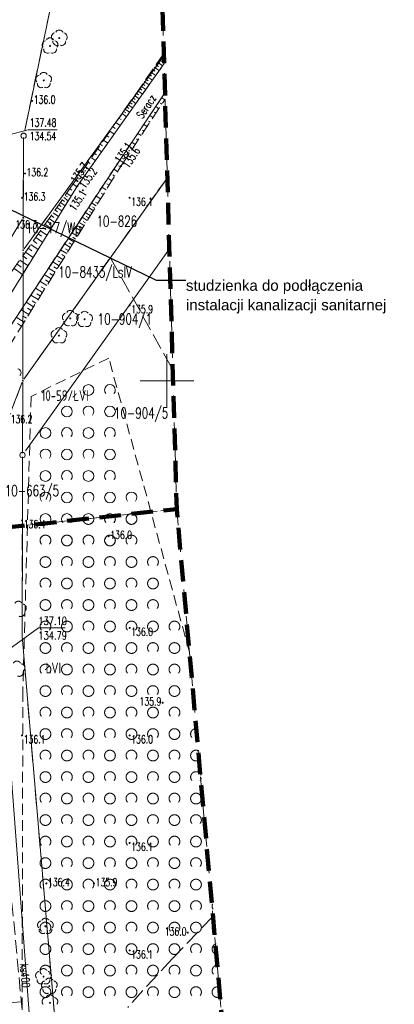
# Model space of a CAD drawing. Header units: centimetres. Extents: x -29333 to 403204, y -464147 to 16641.
# Tile 129 of 134: x 78010 to 81493, y 139 to 9297. Entities that reach past the tile are written whole.
import ezdxf
from ezdxf.xclip import XClip

# ---------------------------------------------------------------- set-up
doc = ezdxf.new("R2010")
doc.units = ezdxf.units.CM
doc.header["$MEASUREMENT"] = 0
doc.header["$XCLIPFRAME"] = 0
for name, pattern in [('1_OTRK', [175, 125, -50]), ('1_OTRKG', [175, 125, -50]), ('1_OTZK', [150, 100, -50]), ('4', [250, 150, -100]), ('EGKK', [200, 150, -50]), ('Przerywana BARDZO długa', [300, 200, -100])]:
    doc.linetypes.add(name, pattern=pattern)
for name, color, linetype in [('2010 Mlawa_628_1_mdcp_plus_zakres obcięta_13_BLOKADA_L_0', 7, 'Continuous'), ('2010 Mlawa_628_1_mdcp_plus_zakres obcięta_13_Dzialki', 7, 'Continuous'), ('2010 Mlawa_628_1_mdcp_plus_zakres obcięta_13_Kontury', 7, 'Continuous'), ('2010 Mlawa_628_1_mdcp_plus_zakres obcięta_13_Numery_konturow', 7, 'Continuous'), ('2010 Mlawa_628_1_mdcp_plus_zakres obcięta_13_OTR_L_1', 7, 'Continuous'), ('2010 Mlawa_628_1_mdcp_plus_zakres obcięta_13_OTR_T_1', 7, 'Continuous'), ('2010 Mlawa_628_1_mdcp_plus_zakres obcięta_13_OTZ_L_1', 7, 'Continuous'), ('2010 Mlawa_628_1_mdcp_plus_zakres obcięta_13_OTZ_T_0', 7, 'Continuous'), ('2010 Mlawa_628_1_mdcp_plus_zakres obcięta_13_SUKP_E_T_0', 7, 'Continuous'), ('2010 Mlawa_628_1_mdcp_plus_zakres obcięta_13_SUKP_L_0', 7, 'Continuous'), ('2010 Mlawa_628_1_mdcp_plus_zakres obcięta_13_SUKR_T_0', 7, 'Continuous'), ('2010_Mlawa_627_2_mdcp_pow_zakr_bez_zmian_14_BLOKADA_L_0', 7, 'Continuous'), ('2010_Mlawa_627_2_mdcp_pow_zakr_bez_zmian_14_Dzialki', 7, 'Continuous'), ('2010_Mlawa_627_2_mdcp_pow_zakr_bez_zmian_14_Kontury', 7, 'Continuous'), ('2010_Mlawa_627_2_mdcp_pow_zakr_bez_zmian_14_Numery_dzialek', 7, 'Continuous'), ('2010_Mlawa_627_2_mdcp_pow_zakr_bez_zmian_14_Numery_konturow', 7, 'Continuous'), ('2010_Mlawa_627_2_mdcp_pow_zakr_bez_zmian_14_OTR_L_1', 7, 'Continuous'), ('2010_Mlawa_627_2_mdcp_pow_zakr_bez_zmian_14_OTR_T_1', 7, 'Continuous'), ('2010_Mlawa_627_2_mdcp_pow_zakr_bez_zmian_14_OTW_E_T_0', 7, 'Continuous'), ('2010_Mlawa_627_2_mdcp_pow_zakr_bez_zmian_14_OTW_L_0', 7, 'Continuous'), ('2010_Mlawa_627_2_mdcp_pow_zakr_bez_zmian_14_OTZ_L_1', 7, 'Continuous'), ('2010_Mlawa_627_2_mdcp_pow_zakr_bez_zmian_14_OTZ_T_0', 7, 'Continuous'), ('2010_Mlawa_627_2_mdcp_pow_zakr_bez_zmian_14_Podzial_sekcyjny_krzyze', 7, 'Continuous'), ('2010_Mlawa_627_2_mdcp_pow_zakr_bez_zmian_14_Punkty', 7, 'Continuous'), ('2010_Mlawa_627_2_mdcp_pow_zakr_bez_zmian_14_SUKR_T_0', 7, 'Continuous'), ('MAPA MDCP', 7, 'Continuous'), ('PZT NOWE', 7, 'Continuous'), ('PZT NOWE PAB', 7, 'Continuous')]:
    doc.layers.add(name, color=color, linetype=linetype)
doc.styles.add('GENERATED_STYLE_1', font='arial.ttf')
doc.styles.add('GENERATED_STYLE_2', font='Simplex.shx')
doc.dimstyles.new('GENERATED_STYLE__6', dxfattribs={"dimtxt": 0.18, "dimasz": 145.92, "dimexe": 0.18, "dimexo": 0.0625, "dimgap": 0.09, "dimtad": 0, "dimtih": 1, "dimtoh": 1, "dimdec": 4, "dimzin": 0, "dimdsep": 46, "dimcen": 0.09, "dimadec": 0, "dimazin": 0, "dimtfac": 1, "dimtdec": 4, "dimtmove": 0, "dimatfit": 3, "dimldrblk": 'ARROWHEAD_5', "dimfxl": 1, "dimtolj": 1, "dimtzin": 0, "dimarcsym": 0})

# ---------------------------------------------------------------- blocks, each defined once
blk = doc.blocks.new('Rysunek_4_13', base_point=(-745725621.2, -588524063.1))
at = {"layer": '2010 Mlawa_628_1_mdcp_plus_zakres obcięta_13_BLOKADA_L_0', "color": 7, "linetype": '4', "lineweight": 18}
for p, q in [((71434.8, 3877.9), (79469.8, 4744.9)), ((79469.8, 4744.9), (80481.8, -6650.1))]:
    blk.add_line(p, q, dxfattribs=at)
at = {"layer": '2010 Mlawa_628_1_mdcp_plus_zakres obcięta_13_Dzialki', "color": 7, "linetype": 'Continuous', "lineweight": 18}
for p, q in [((78034.3, 4590), (78031.8, 3562.9)), ((78031.8, 3562.9), (78422.8, -1003.1))]:
    blk.add_line(p, q, dxfattribs=at)
at = {"layer": '2010 Mlawa_628_1_mdcp_plus_zakres obcięta_13_Kontury', "color": 3, "linetype": 'EGKK', "lineweight": 18}
for p, q in [((78031.8, 3562.9), (78034.3, 4590)), ((78422.8, -1003.1), (78031.8, 3562.9)), ((79806.3, 957), (79425.8, 561.9)), ((79425.8, 561.9), (79013.8, 110.9))]:
    blk.add_line(p, q, dxfattribs=at)
at = {"layer": '2010 Mlawa_628_1_mdcp_plus_zakres obcięta_13_OTR_L_1', "color": 7, "linetype": '1_OTRK', "lineweight": 18}
blk.add_line((78343.8, -3222.1), (77898.8, 1499.9), dxfattribs=at)
at = {"layer": '2010 Mlawa_628_1_mdcp_plus_zakres obcięta_13_OTR_L_1', "color": 7, "linetype": 'Continuous', "lineweight": 18}
blk.add_line((77829.9, 145.1), (78024.9, 162.8), dxfattribs=at)
at = {"layer": '2010 Mlawa_628_1_mdcp_plus_zakres obcięta_13_OTR_T_1', "color": 7, "linetype": 'Continuous', "lineweight": 18}
for centre in [(78836.6, 4492.8), (79031.8, 3639.9), (79338.5, 2944.2), (78031.8, 2639.9), (79031.8, 2639.9), (79031.8, 1639.9), (78257.8, 1263.9), (78700.8, 1262.9), (79572.5, 804.5), (79031.8, 639.9)]:
    blk.add_circle(centre, 4.5, dxfattribs=at)
at = {"layer": '2010 Mlawa_628_1_mdcp_plus_zakres obcięta_13_OTZ_L_1', "color": 7, "linetype": '1_OTZK', "lineweight": 18}
for p, q in [((79588.1, 3413.4), (79230, 4719)), ((78081.7, 4595.1), (78038.8, 3052.1)), ((78038.8, 3052.1), (78031.2, -511.1))]:
    blk.add_line(p, q, dxfattribs=at)
at = {"layer": '2010 Mlawa_628_1_mdcp_plus_zakres obcięta_13_OTZ_L_1', "color": 7, "linetype": 'Continuous', "lineweight": 18}
for centre in [(79048.9, 4652.6), (78448.9, 4452.6), (78448.9, 4452.6), (78848.9, 4452.6), (78848.9, 4452.6), (78248.9, 4252.6), (78648.9, 4252.6), (78648.9, 4252.6), (79048.9, 4252.6), (79048.9, 4252.6), (78448.9, 4052.6), (78448.9, 4052.6), (78848.9, 4052.6), (78848.9, 4052.6), (79248.9, 4052.6), (78248.9, 3852.6), (78648.9, 3852.6), (78648.9, 3852.6), (79048.9, 3852.6), (79048.9, 3852.6), (78448.9, 3652.6), (78448.9, 3652.6), (78848.9, 3652.6), (78848.9, 3652.6), (79248.9, 3652.6), (79248.9, 3652.6), (78248.9, 3452.6), (78648.9, 3452.6), (78648.9, 3452.6), (79048.9, 3452.6), (79048.9, 3452.6), (79448.9, 3452.6), (78448.9, 3252.6), (78448.9, 3252.6), (78848.9, 3252.6), (78848.9, 3252.6), (79248.9, 3252.6), (79248.9, 3252.6), (78248.9, 3052.6), (78648.9, 3052.6), (78648.9, 3052.6), (79048.9, 3052.6), (79048.9, 3052.6), (79448.9, 3052.6), (78448.9, 2852.6), (78448.9, 2852.6), (78848.9, 2852.6), (78848.9, 2852.6), (79248.9, 2852.6), (79248.9, 2852.6), (78248.9, 2652.6), (78648.9, 2652.6), (78648.9, 2652.6), (79048.9, 2652.6), (79048.9, 2652.6), (79448.9, 2652.6), (79448.9, 2652.6), (78448.9, 2452.6), (78448.9, 2452.6), (78848.9, 2452.6), (78848.9, 2452.6), (79248.9, 2452.6), (79248.9, 2452.6), (78248.9, 2252.6), (78648.9, 2252.6), (78648.9, 2252.6), (79048.9, 2252.6), (79048.9, 2252.6), (79448.9, 2252.6), (79448.9, 2252.6), (78448.9, 2052.6), (78448.9, 2052.6), (78848.9, 2052.6), (78848.9, 2052.6), (79248.9, 2052.6), (79248.9, 2052.6), (79648.9, 2052.6), (79648.9, 2052.6), (78248.9, 1852.6), (78648.9, 1852.6), (78648.9, 1852.6), (79048.9, 1852.6), (79048.9, 1852.6), (79448.9, 1852.6), (79448.9, 1852.6), (78448.9, 1652.6), (78448.9, 1652.6), (78848.9, 1652.6), (78848.9, 1652.6), (79248.9, 1652.6), (79248.9, 1652.6), (79648.9, 1652.6), (79648.9, 1652.6), (78248.9, 1452.6), (78648.9, 1452.6), (78648.9, 1452.6), (79048.9, 1452.6), (79048.9, 1452.6), (79448.9, 1452.6), (79448.9, 1452.6), (78448.9, 1252.6), (78448.9, 1252.6), (78848.9, 1252.6), (78848.9, 1252.6), (79248.9, 1252.6), (79248.9, 1252.6), (79648.9, 1252.6), (79648.9, 1252.6), (78248.9, 1052.6), (78648.9, 1052.6), (78648.9, 1052.6), (79048.9, 1052.6), (79048.9, 1052.6), (79448.9, 1052.6), (79448.9, 1052.6), (78448.9, 852.6), (78448.9, 852.6), (78848.9, 852.6), (78848.9, 852.6), (79248.9, 852.6), (79248.9, 852.6), (79648.9, 852.6), (79648.9, 852.6), (78248.9, 652.6), (78648.9, 652.6), (78648.9, 652.6), (79048.9, 652.6), (79048.9, 652.6), (79448.9, 652.6), (79448.9, 652.6), (78448.9, 452.6), (78448.9, 452.6), (78848.9, 452.6), (78848.9, 452.6), (79248.9, 452.6), (79248.9, 452.6), (79648.9, 452.6), (79648.9, 452.6), (78248.9, 252.6), (78648.9, 252.6), (78648.9, 252.6), (79048.9, 252.6), (79048.9, 252.6), (79448.9, 252.6), (79448.9, 252.6)]:
    blk.add_circle(centre, 50, dxfattribs=at)
for centre, start, end in [((78648.9, 4652.6), 165.22781, 27.46539), ((78648.9, 4652.6), 165.22782, 27.46539), ((78848.9, 4652.6), 132.98326, 221.40962), ((78848.9, 4652.6), 132.97591, 221.29689), ((78848.9, 4652.6), 318.59038, 59.70994), ((78848.9, 4652.6), 318.70311, 59.71729), ((78248.9, 4652.6), 217.95016, 334.74304), ((78448.9, 4652.6), 191.04471, 221.40962), ((78448.9, 4652.6), 191.04031, 221.29689), ((78448.9, 4652.6), 318.59038, 1.64849), ((78448.9, 4652.6), 318.70311, 1.65289), ((78248.9, 4452.6), 318.70311, 221.29689), ((78648.9, 4452.6), 318.70311, 221.29689), ((78648.9, 4452.6), 318.59038, 221.40962), ((79048.9, 4452.6), 318.59038, 221.40962), ((78448.9, 4252.6), 318.59038, 221.40962), ((78448.9, 4252.6), 318.70311, 221.29689), ((78848.9, 4252.6), 318.59038, 221.40962), ((78848.9, 4252.6), 318.70311, 221.29689), ((79248.9, 4252.6), 318.59038, 221.40962), ((78248.9, 4052.6), 318.70311, 221.29689), ((78648.9, 4052.6), 318.70311, 221.29689), ((78648.9, 4052.6), 318.59038, 221.40962), ((79048.9, 4052.6), 318.70311, 221.29689), ((79048.9, 4052.6), 318.59038, 221.40962), ((78448.9, 3852.6), 318.59038, 221.40962), ((78448.9, 3852.6), 318.70311, 221.29689), ((78848.9, 3852.6), 318.59038, 221.40962), ((78848.9, 3852.6), 318.70311, 221.29689), ((79248.9, 3852.6), 318.59038, 221.40962), ((78248.9, 3652.6), 318.70311, 221.29689), ((78648.9, 3652.6), 318.70311, 221.29689), ((78648.9, 3652.6), 318.59038, 221.40962), ((79048.9, 3652.6), 318.70311, 221.29689), ((79048.9, 3652.6), 318.59038, 221.40962), ((79448.9, 3652.6), 318.59038, 221.40962), ((78448.9, 3452.6), 318.59038, 221.40962), ((78448.9, 3452.6), 318.70311, 221.29689), ((78848.9, 3452.6), 318.59038, 221.40962), ((78848.9, 3452.6), 318.70311, 221.29689), ((79248.9, 3452.6), 318.59038, 221.40962), ((79248.9, 3452.6), 318.70311, 221.29689), ((78248.9, 3252.6), 318.70311, 221.29689), ((78648.9, 3252.6), 318.70311, 221.29689), ((78648.9, 3252.6), 318.59038, 221.40962), ((79048.9, 3252.6), 318.70311, 221.29689), ((79048.9, 3252.6), 318.59038, 221.40962), ((79448.9, 3252.6), 318.59038, 221.40962), ((78448.9, 3052.6), 318.59038, 221.40962), ((78448.9, 3052.6), 318.70311, 221.29689), ((78848.9, 3052.6), 318.59038, 221.40962), ((78848.9, 3052.6), 318.70311, 221.29689), ((79248.9, 3052.6), 318.59038, 221.40962), ((79248.9, 3052.6), 318.70311, 221.29689), ((78248.9, 2852.6), 318.70311, 221.29689), ((78648.9, 2852.6), 318.70311, 221.29689), ((78648.9, 2852.6), 318.59038, 221.40962), ((79048.9, 2852.6), 318.70311, 221.29689), ((79048.9, 2852.6), 318.59038, 221.40962), ((79448.9, 2852.6), 318.59038, 221.40962), ((78448.9, 2652.6), 318.59038, 221.40962), ((78448.9, 2652.6), 318.70311, 221.29689), ((78848.9, 2652.6), 318.59038, 221.40962), ((78848.9, 2652.6), 318.70311, 221.29689), ((79248.9, 2652.6), 318.59038, 221.40962), ((79248.9, 2652.6), 318.70311, 221.29689), ((79648.9, 2652.6), 80.09683, 221.40962), ((78248.9, 2452.6), 318.70311, 221.29689), ((78648.9, 2452.6), 318.70311, 221.29689), ((78648.9, 2452.6), 318.59038, 221.40962), ((79048.9, 2452.6), 318.70311, 221.29689), ((79048.9, 2452.6), 318.59038, 221.40962), ((79448.9, 2452.6), 318.70311, 221.29689), ((79448.9, 2452.6), 318.59038, 221.40962), ((79648.9, 2452.6), 57.21057, 312.9808), ((78448.9, 2252.6), 318.59038, 221.40962), ((78448.9, 2252.6), 318.70311, 221.29689), ((78848.9, 2252.6), 318.59038, 221.40962), ((78848.9, 2252.6), 318.70311, 221.29689), ((79248.9, 2252.6), 318.59038, 221.40962), ((79248.9, 2252.6), 318.70311, 221.29689), ((79648.9, 2252.6), 19.31702, 221.40962), ((79648.9, 2252.6), 318.59038, 350.87435), ((78248.9, 2052.6), 318.70311, 221.29689), ((78648.9, 2052.6), 318.70311, 221.29689), ((78648.9, 2052.6), 318.59038, 221.40962), ((79048.9, 2052.6), 318.70311, 221.29689), ((79048.9, 2052.6), 318.59038, 221.40962), ((79448.9, 2052.6), 318.70311, 221.29689), ((79448.9, 2052.6), 318.59038, 221.40962), ((78448.9, 1852.6), 318.59038, 221.40962), ((78448.9, 1852.6), 318.70311, 221.29689), ((78848.9, 1852.6), 318.59038, 221.40962), ((78848.9, 1852.6), 318.70311, 221.29689), ((79248.9, 1852.6), 318.59038, 221.40962), ((79248.9, 1852.6), 318.70311, 221.29689), ((79648.9, 1852.6), 318.59038, 221.40962), ((79648.9, 1852.6), 318.70311, 221.29689), ((78248.9, 1652.6), 318.70311, 221.29689), ((78648.9, 1652.6), 318.70311, 221.29689), ((78648.9, 1652.6), 318.59038, 221.40962), ((79048.9, 1652.6), 318.70311, 221.29689), ((79048.9, 1652.6), 318.59038, 221.40962), ((79448.9, 1652.6), 318.70311, 221.29689), ((79448.9, 1652.6), 318.59038, 221.40962), ((78448.9, 1452.6), 318.59038, 221.40962), ((78448.9, 1452.6), 318.70311, 221.29689), ((78848.9, 1452.6), 318.59038, 221.40962), ((78848.9, 1452.6), 318.70311, 221.29689), ((79248.9, 1452.6), 318.59038, 221.40962), ((79248.9, 1452.6), 318.70311, 221.29689), ((79648.9, 1452.6), 318.59038, 221.40962), ((79648.9, 1452.6), 318.70311, 221.29689), ((78248.9, 1252.6), 318.70311, 221.29689), ((78648.9, 1252.6), 318.70311, 221.29689), ((78648.9, 1252.6), 318.59038, 221.40962), ((79048.9, 1252.6), 318.70311, 221.29689), ((79048.9, 1252.6), 318.59038, 221.40962), ((79448.9, 1252.6), 318.70311, 221.29689), ((79448.9, 1252.6), 318.59038, 221.40962), ((78448.9, 1052.6), 318.59038, 221.40962), ((78448.9, 1052.6), 318.70311, 221.29689), ((78848.9, 1052.6), 318.59038, 221.40962), ((78848.9, 1052.6), 318.70311, 221.29689), ((79248.9, 1052.6), 318.59038, 221.40962), ((79248.9, 1052.6), 318.70311, 221.29689), ((79648.9, 1052.6), 318.59038, 221.40962), ((79648.9, 1052.6), 318.70311, 221.29689), ((79848.9, 1052.6), 157.12298, 213.06839), ((78248.9, 852.6), 318.70311, 221.29689), ((78648.9, 852.6), 318.70311, 221.29689), ((78648.9, 852.6), 318.59038, 221.40962), ((79048.9, 852.6), 318.70311, 221.29689), ((79048.9, 852.6), 318.59038, 221.40962), ((79448.9, 852.6), 318.70311, 221.29689), ((79448.9, 852.6), 318.59038, 221.40962), ((79848.9, 852.6), 126.95918, 221.40962), ((78448.9, 652.6), 318.59038, 221.40962), ((78448.9, 652.6), 318.70311, 221.29689), ((78848.9, 652.6), 318.59038, 221.40962), ((78848.9, 652.6), 318.70311, 221.29689), ((79248.9, 652.6), 318.59038, 221.40962), ((79248.9, 652.6), 318.70311, 221.29689), ((79648.9, 652.6), 318.59038, 221.40962), ((79648.9, 652.6), 318.70311, 221.29689), ((79848.9, 652.6), 105.03569, 265.15568), ((79848.9, 652.6), 105.03569, 265.15568), ((78248.9, 452.6), 318.70311, 221.29689), ((78648.9, 452.6), 318.70311, 221.29689), ((78648.9, 452.6), 318.59038, 221.40962), ((79048.9, 452.6), 318.70311, 221.29689), ((79048.9, 452.6), 318.59038, 221.40962), ((79448.9, 452.6), 318.70311, 221.29689), ((79448.9, 452.6), 318.59038, 221.40962), ((79848.9, 452.6), 84.57074, 221.29689), ((79848.9, 452.6), 84.57113, 221.40962), ((78448.9, 252.6), 318.59038, 221.40962), ((78448.9, 252.6), 318.70311, 221.29689), ((78848.9, 252.6), 318.59038, 221.40962), ((78848.9, 252.6), 318.70311, 221.29689), ((79248.9, 252.6), 318.59038, 221.40962), ((79248.9, 252.6), 318.70311, 221.29689), ((79648.9, 252.6), 318.59038, 221.40962), ((79648.9, 252.6), 318.70311, 221.29689), ((79848.9, 252.6), 62.55235, 307.63902), ((79848.9, 252.6), 62.55235, 307.63902)]:
    blk.add_arc(centre, 50, start, end, dxfattribs=at)
at = {"layer": '2010 Mlawa_628_1_mdcp_plus_zakres obcięta_13_OTZ_T_0', "color": 94, "linetype": 'Continuous', "lineweight": 18}
for centre in [(78248.8, 864.9), (78230.8, 395.9), (78284.8, 307.9), (78290.8, 152.9)]:
    blk.add_circle(centre, 4.5, dxfattribs=at)
for centre, start, end in [((77997.8, 3850.4), 30.14012, 149.85988), ((78033.5, 3824.5), 318.13998, 77.85553), ((78019.9, 3782.6), 246.14577, 5.85182), ((77983.8, 3294.4), 30.14012, 149.85988), ((78019.5, 3268.5), 318.13998, 77.85553), ((78005.9, 3226.6), 246.14577, 5.85182), ((78248.8, 902.4), 30.14012, 149.85988), ((78213.2, 876.5), 102.14447, 221.86002), ((78226.8, 834.6), 174.14818, 293.85423), ((78270.9, 834.6), 246.14577, 5.85182), ((78284.5, 876.5), 318.13998, 77.85553), ((78230.8, 433.4), 30.14012, 149.85988), ((78195.2, 407.5), 102.14447, 221.86002), ((78208.8, 365.6), 174.14818, 293.85423), ((78252.9, 365.6), 246.14577, 5.85182), ((78284.8, 345.4), 30.14012, 149.85988), ((78266.5, 407.5), 318.13998, 77.85553), ((78249.2, 319.5), 102.14447, 221.86002), ((78262.8, 277.6), 174.14818, 293.85423), ((78306.9, 277.6), 246.14577, 5.85182), ((78320.5, 319.5), 318.13998, 77.85553), ((78255.2, 164.5), 102.14447, 221.86002), ((78290.8, 190.4), 30.14012, 149.85988), ((78326.5, 164.5), 318.13998, 77.85553)]:
    blk.add_arc(centre, 37.5, start, end, dxfattribs=at)
at = {"layer": '2010 Mlawa_628_1_mdcp_plus_zakres obcięta_13_SUKP_L_0', "color": 36, "linetype": 'Continuous', "lineweight": 18, "true_color": 0x803300}
blk.add_line((77845.8, 3384.9), (78201.8, -1324.1), dxfattribs=at)
at = {"layer": '2010 Mlawa_628_1_mdcp_plus_zakres obcięta_13_SUKR_T_0', "color": 36, "linetype": 'Continuous', "lineweight": 18, "true_color": 0x803300}
for p, q in [((77823.8, 3379.9), (78183.7, 3641.4)), ((78183.7, 3641.4), (78433.4, 3641.4))]:
    blk.add_line(p, q, dxfattribs=at)
at = {"layer": '2010 Mlawa_628_1_mdcp_plus_zakres obcięta_13_Numery_konturow', "color": 3, "linetype": 'Continuous', "lineweight": 18, "insert": (78250.8, 3316.4), "char_height": 100, "attachment_point": 1, "style": 'GENERATED_STYLE_2'}
blk.add_mtext('\\A1;{\\W0.700000x;\\pql;\\FSimplex.shx;ŁVI}', dxfattribs=at)
at = {"layer": '2010 Mlawa_628_1_mdcp_plus_zakres obcięta_13_OTR_T_1', "color": 7, "linetype": 'Continuous', "lineweight": 18, "char_height": 75, "style": 'GENERATED_STYLE_2'}
for s, insert, attachment_point in [('\\A1;{\\W0.700000x;\\pql;\\FSimplex.shx;136.0}', (78851.6, 4466.8), 7), ('\\A1;{\\W0.700000x;\\pql;\\FSimplex.shx;136.0}', (79046.8, 3640.8), 1), ('\\A1;{\\W0.700000x;\\pql;\\FSimplex.shx;135.9}', (79123.9, 2918.1), 7), ('\\A1;{\\W0.700000x;\\pql;\\FSimplex.shx;136.1}', (78046.8, 2640.8), 1), ('\\A1;{\\W0.700000x;\\pql;\\FSimplex.shx;136.0}', (79046.8, 2640.8), 1), ('\\A1;{\\W0.700000x;\\pql;\\FSimplex.shx;136.1}', (79046.8, 1640.8), 1), ('\\A1;{\\W0.700000x;\\pql;\\FSimplex.shx;136.4}', (78272.8, 1237.9), 7), ('\\A1;{\\W0.700000x;\\pql;\\FSimplex.shx;135.9}', (78715.8, 1236.9), 7), ('\\A1;{\\W0.700000x;\\pql;\\FSimplex.shx;136.0}', (79358, 778.5), 7), ('\\A1;{\\W0.700000x;\\pql;\\FSimplex.shx;136.1}', (79046.8, 640.8), 1)]:
    blk.add_mtext(s, dxfattribs=dict(at, insert=insert, attachment_point=attachment_point))
at = {"layer": '2010 Mlawa_628_1_mdcp_plus_zakres obcięta_13_SUKP_E_T_0', "color": 36, "linetype": 'Continuous', "lineweight": 18, "true_color": 0x803300, "insert": (78059.5, 406.4), "char_height": 75, "attachment_point": 5, "rotation": 274.32332, "style": 'GENERATED_STYLE_2'}
blk.add_mtext('\\A1;{\\W0.750000x;\\pqc;\\FSimplex.shx;ks400}', dxfattribs=at)
at = {"layer": '2010 Mlawa_628_1_mdcp_plus_zakres obcięta_13_SUKR_T_0', "color": 36, "linetype": 'Continuous', "lineweight": 18, "true_color": 0x803300, "char_height": 75, "attachment_point": 1, "style": 'GENERATED_STYLE_2'}
for s, insert in [('\\A1;{\\W0.750000x;\\pql;\\FSimplex.shx;137.10}', (78183.7, 3742.3)), ('\\A1;{\\W0.750000x;\\pql;\\FSimplex.shx;134.79}', (78183.7, 3606.6))]:
    blk.add_mtext(s, dxfattribs=dict(at, insert=insert))
blk = doc.blocks.new('Rysunek_6_14', base_point=(74378.8, 8957.9))
at = {"layer": '2010_Mlawa_627_2_mdcp_pow_zakr_bez_zmian_14_BLOKADA_L_0', "color": 7, "linetype": '4', "lineweight": 18}
for p, q in [((79262.8, 12048.9), (79469.8, 4744.9)), ((79469.8, 4744.9), (71434.8, 3877.9))]:
    blk.add_line(p, q, dxfattribs=at)
at = {"layer": '2010_Mlawa_627_2_mdcp_pow_zakr_bez_zmian_14_Dzialki', "color": 7, "linetype": 'Continuous', "lineweight": 18}
for p, q in [((78746.4, 11564.3), (78056.1, 8265.9)), ((78051.8, 7166.7), (79350.4, 8960.1)), ((78045.7, 8166.9), (78042.9, 7470.9)), ((79382.5, 7827), (78048.7, 5953.8)), ((78033.9, 7439.4), (76959.8, 5696.4)), ((78041.9, 7169.9), (78042.8, 7436.9)), ((79401.3, 7164.6), (78064.8, 5287.6)), ((78038.9, 5956.9), (78041.8, 7135.9)), ((77494.9, 4531.8), (78032.7, 5924.1)), ((78036.1, 5296.9), (78038.8, 5922.9)), ((78035.7, 5196.9), (78034.3, 4590))]:
    blk.add_line(p, q, dxfattribs=at)
at = {"layer": '2010_Mlawa_627_2_mdcp_pow_zakr_bez_zmian_14_Kontury', "color": 3, "linetype": 'EGKK', "lineweight": 18}
for p, q in [((78746.4, 11564.3), (78049.3, 8233.6)), ((78051.8, 7166.7), (79350.4, 8960.1)), ((78045.8, 8199.9), (78042.9, 7470.9)), ((79382.5, 7826.8), (78862.7, 7096.8)), ((76959.8, 5696.4), (78033.9, 7439.4)), ((78042.8, 7436.9), (78041.9, 7169.9)), ((78041.8, 7135.9), (78038.9, 5956.9)), ((78843, 7069.1), (78048.7, 5953.8)), ((78861.1, 7068.1), (79433.2, 6039.3)), ((78032.7, 5924.1), (77494.9, 4531.8)), ((78035.9, 5263.9), (78038.8, 5922.9)), ((78034.3, 4590), (78035.8, 5229.9))]:
    blk.add_line(p, q, dxfattribs=at)
at = {"layer": '2010_Mlawa_627_2_mdcp_pow_zakr_bez_zmian_14_OTR_L_1', "color": 7, "linetype": '1_OTRKG', "lineweight": 18}
for p, q in [((79349.7, 8982.8), (78507.8, 7768.9)), ((78951.8, 7936.9), (79361.8, 8555.9)), ((77808.8, 6093.9), (78951.8, 7936.9)), ((78507.8, 7768.9), (77556.8, 6411.9))]:
    blk.add_line(p, q, dxfattribs=at)
at = {"layer": '2010_Mlawa_627_2_mdcp_pow_zakr_bez_zmian_14_OTR_L_1', "color": 7, "linetype": '1_OTRK', "lineweight": 18}
for p, q in [((78546.8, 7750.9), (79352.4, 8888.1)), ((79360.2, 8615), (78917.8, 7956.9)), ((78917.8, 7956.9), (77717.8, 6135.9)), ((77661.8, 6320.9), (78546.8, 7750.9))]:
    blk.add_line(p, q, dxfattribs=at)
at = {"layer": '2010_Mlawa_627_2_mdcp_pow_zakr_bez_zmian_14_OTR_L_1', "color": 7, "linetype": 'Continuous', "lineweight": 18}
for p, q in [((79292.7, 8900.5), (79338.6, 8868.6)), ((79308.6, 8923.5), (79331.7, 8907.4)), ((79324.6, 8946.6), (79351.3, 8928)), ((79340.7, 8969.8), (79350.3, 8963.1)), ((79229.7, 8809.7), (79274.7, 8778.4)), ((79245.3, 8832.2), (79267.9, 8816.5)), ((79261, 8854.9), (79306.5, 8823.3)), ((79276.8, 8877.6), (79299.7, 8861.7)), ((79168, 8720.7), (79212.1, 8690)), ((79183.3, 8742.8), (79205.5, 8727.4)), ((79198.7, 8765), (79243.3, 8734)), ((79214.1, 8787.3), (79236.6, 8771.7)), ((79092.5, 8611.9), (79114, 8596.9)), ((79107.4, 8633.4), (79150.7, 8603.4)), ((79122.4, 8655.1), (79144.2, 8640)), ((79137.5, 8676.8), (79181.3, 8646.5)), ((79152.7, 8698.7), (79174.7, 8683.5)), ((79033.5, 8526.8), (79054.6, 8512.1)), ((79048.1, 8547.9), (79090.6, 8518.4)), ((79062.8, 8569.1), (79084.2, 8554.3)), ((79077.6, 8590.4), (79120.5, 8560.7)), ((79331.8, 8510.5), (79317.3, 8520.1)), ((79359.4, 8552.2), (79330.7, 8571.2)), ((78975.6, 8443.3), (78996.3, 8428.9)), ((78989.9, 8464), (79031.6, 8435.1)), ((79004.4, 8484.8), (79025.3, 8470.3)), ((79018.9, 8505.7), (79060.9, 8476.6)), ((79276.6, 8427.1), (79261.8, 8436.9)), ((79304.2, 8468.8), (79274.9, 8488.2)), ((78904.3, 8340.5), (78944.7, 8312.5)), ((78932.8, 8381.6), (78953.2, 8367.5)), ((78961.3, 8422.7), (79002.5, 8394.1)), ((79221.3, 8343.8), (79206.3, 8353.7)), ((79249, 8385.4), (79219.1, 8405.2)), ((78847.3, 8258.4), (78886.9, 8230.9)), ((78875.8, 8299.4), (78895.8, 8285.6)), ((79166.1, 8260.4), (79150.8, 8270.5)), ((79193.7, 8302.1), (79163.4, 8322.2)), ((78790.3, 8176.2), (78829.1, 8149.3)), ((78818.8, 8217.3), (78838.4, 8203.7)), ((79083.3, 8135.3), (79051.8, 8156.2)), ((79110.9, 8177), (79095.3, 8187.4)), ((79138.5, 8218.7), (79107.6, 8239.2)), ((78733.3, 8094), (78771.3, 8067.7)), ((78761.8, 8135.1), (78781, 8121.8)), ((79028.1, 8052), (78996, 8073.2)), ((79055.7, 8093.7), (79039.8, 8104.2)), ((78647.8, 7970.8), (78666.2, 7958)), ((78676.3, 8011.9), (78713.5, 7986.1)), ((78704.8, 8052.9), (78723.6, 8039.9)), ((78972.8, 7968.6), (78940.2, 7990.2)), ((79000.4, 8010.3), (78984.3, 8021)), ((78590.9, 7888.6), (78608.8, 7876.1)), ((78619.3, 7929.7), (78655.6, 7904.5)), ((78919.2, 7884.2), (78884.2, 7905.9)), ((78945.5, 7926.7), (78928.6, 7937.2)), ((78533.9, 7806.4), (78551.4, 7794.3)), ((78562.4, 7847.5), (78597.8, 7822.9)), ((78866.5, 7799.2), (78829.2, 7822.4)), ((78892.8, 7841.7), (78874.8, 7852.9)), ((78476.7, 7724.4), (78495.4, 7711.3)), ((78505.3, 7765.3), (78540.5, 7740.7)), ((78813.8, 7714.3), (78774.1, 7738.8)), ((78840.1, 7756.8), (78820.9, 7768.7)), ((78403.5, 7620.1), (78425.3, 7604.9)), ((78418.8, 7641.8), (78461, 7612.2)), ((78433.6, 7662.9), (78454.1, 7648.6)), ((78448, 7683.5), (78487.8, 7655.5)), ((78761.1, 7629.3), (78719.1, 7655.3)), ((78787.4, 7671.8), (78767, 7684.4)), ((78338, 7526.5), (78362.4, 7509.4)), ((78355.1, 7551), (78402.5, 7517.7)), ((78371.7, 7574.7), (78394.8, 7558.5)), ((78387.9, 7597.7), (78432.6, 7566.3)), ((78694, 7521.2), (78649.1, 7549.1)), ((78680.1, 7498.7), (78657.3, 7512.8)), ((78721.3, 7565.2), (78677.6, 7592.3)), ((78707.8, 7543.4), (78685.6, 7557.1)), ((78734.7, 7586.8), (78713.1, 7600.2)), ((78264.4, 7421.5), (78291.8, 7402.3)), ((78283.6, 7448.9), (78336.9, 7411.6)), ((78302.3, 7475.6), (78328.1, 7457.4)), ((78320.4, 7501.4), (78370.6, 7466.2)), ((78637.1, 7429.4), (78589.6, 7458.9)), ((78622.4, 7405.7), (78598.3, 7420.6)), ((78666, 7475.9), (78619.8, 7504.6)), ((78651.6, 7452.8), (78628.2, 7467.4)), ((78203.3, 7334.3), (78263.1, 7292.4)), ((78224.2, 7364.2), (78253.3, 7343.9)), ((78244.6, 7393.3), (78301, 7353.7)), ((78577, 7332.5), (78526.9, 7363.6)), ((78607.5, 7381.6), (78558.7, 7411.9)), ((78592.3, 7357.3), (78567.6, 7372.6)), ((78136.7, 7239.3), (78169.3, 7216.4)), ((78159.5, 7271.9), (78222.9, 7227.5)), ((78181.7, 7303.6), (78212.5, 7282)), ((78513.5, 7230.2), (78460.6, 7263)), ((78545.7, 7282), (78494.2, 7314)), ((78529.7, 7256.3), (78503.6, 7272.5)), ((78561.5, 7307.5), (78536.1, 7323.2)), ((78088.9, 7171.1), (78123.5, 7146.9)), ((78113.1, 7205.7), (78180.3, 7158.6)), ((78446.5, 7122), (78390.5, 7156.7)), ((78480.5, 7176.8), (78426, 7210.6)), ((78463.6, 7149.6), (78436, 7166.7)), ((78497.1, 7203.7), (78470.3, 7220.3)), ((78011.9, 7061.2), (78087.3, 7008.3)), ((78038.3, 7098.9), (78074.9, 7073.2)), ((78064, 7135.5), (78135.1, 7085.6)), ((78411.5, 7065.7), (78354.1, 7101.4)), ((78393.7, 7037), (78364.6, 7055.1)), ((78429.1, 7094.1), (78400.8, 7111.7)), ((77956.7, 6982.4), (78036.6, 6926.4)), ((77984.7, 7022.4), (78023.5, 6995.2)), ((78338.8, 6948.4), (78278, 6986)), ((78375.7, 7007.8), (78316.6, 7044.5)), ((78357.3, 6978.3), (78327.4, 6996.9)), ((78300.8, 6887.2), (78238.4, 6925.9)), ((78281.5, 6856), (78249.9, 6875.6)), ((78319.9, 6918), (78289.2, 6937.1)), ((78221.8, 6759.8), (78155.9, 6800.7)), ((78261.9, 6824.4), (78197.8, 6864.2)), ((78242, 6792.3), (78209.5, 6812.5)), ((78180.7, 6693.5), (78112.9, 6735.5)), ((78201.4, 6726.9), (78168, 6747.6)), ((78094.9, 6555.2), (78023.4, 6599.5)), ((78138.4, 6625.3), (78068.8, 6668.4)), ((78116.8, 6590.5), (78081.5, 6612.3)), ((78159.7, 6659.6), (78125.3, 6680.9)), ((78050.2, 6483.1), (77976.7, 6528.7)), ((78072.7, 6519.4), (78036.5, 6541.9)), ((78027.4, 6446.4), (77990.2, 6469.5))]:
    blk.add_line(p, q, dxfattribs=at)
at = {"layer": '2010_Mlawa_627_2_mdcp_pow_zakr_bez_zmian_14_OTR_T_1', "color": 7, "linetype": 'Continuous', "lineweight": 18}
for centre in [(78125.1, 8541.4), (78917.8, 7956.9), (78951.8, 7936.9), (78057.8, 7865.9), (78507.8, 7768.9), (78546.8, 7750.9), (78596.8, 7709.9), (78031.8, 7639.9), (79031.8, 7639.9), (79031.8, 6639.9), (78031.8, 4639.9)]:
    blk.add_circle(centre, 4.5, dxfattribs=at)
at = {"layer": '2010_Mlawa_627_2_mdcp_pow_zakr_bez_zmian_14_OTW_L_0', "color": 141, "linetype": 'Continuous', "lineweight": 18, "true_color": 0x59d9ff}
for p, q in [((79352.4, 8888.1), (78546.8, 7750.9)), ((78917.8, 7956.9), (79360.2, 8615)), ((77717.8, 6135.9), (78917.8, 7956.9)), ((78546.8, 7750.9), (77661.8, 6320.9))]:
    blk.add_line(p, q, dxfattribs=at)
at = {"layer": '2010_Mlawa_627_2_mdcp_pow_zakr_bez_zmian_14_OTZ_L_1', "color": 7, "linetype": '1_OTZK', "lineweight": 18}
for p, q in [((78837.8, 6148.9), (78115, 5793.1)), ((79230, 4719), (78837.8, 6148.9)), ((78115, 5793.1), (78081.7, 4595.1))]:
    blk.add_line(p, q, dxfattribs=at)
at = {"layer": '2010_Mlawa_627_2_mdcp_pow_zakr_bez_zmian_14_OTZ_L_1', "color": 7, "linetype": 'Continuous', "lineweight": 18}
for centre in [(78648.9, 5852.6), (78448.9, 5652.6), (78848.9, 5652.6), (78248.9, 5452.6), (78648.9, 5452.6), (78648.9, 5452.6), (78448.9, 5252.6), (78448.9, 5252.6), (78848.9, 5252.6), (78248.9, 5052.6), (78648.9, 5052.6), (78648.9, 5052.6), (78448.9, 4852.6), (78448.9, 4852.6), (78848.9, 4852.6), (78848.9, 4852.6), (78248.9, 4652.6), (78648.9, 4652.6), (78648.9, 4652.6), (79048.9, 4652.6), (78448.9, 4452.6), (78848.9, 4452.6)]:
    blk.add_circle(centre, 50, dxfattribs=at)
for centre, start, end in [((78848.9, 5852.6), 318.59038, 221.40962), ((78648.9, 5652.6), 318.70311, 221.29689), ((78648.9, 5652.6), 318.59038, 221.40962), ((78448.9, 5452.6), 318.59038, 221.40962), ((78448.9, 5452.6), 318.70311, 221.29689), ((78848.9, 5452.6), 318.59038, 221.40962), ((78248.9, 5252.6), 318.70311, 221.29689), ((78648.9, 5252.6), 318.70311, 221.29689), ((78648.9, 5252.6), 318.59038, 221.40962), ((78448.9, 5052.6), 318.59038, 221.40962), ((78448.9, 5052.6), 318.70311, 221.29689), ((78848.9, 5052.6), 318.59038, 221.40962), ((78248.9, 4852.6), 318.70311, 221.29689), ((78648.9, 4852.6), 318.70311, 221.29689), ((78648.9, 4852.6), 318.59038, 221.40962), ((79048.9, 4852.6), 318.59038, 221.40962), ((78448.9, 4652.6), 318.59038, 221.40962), ((78448.9, 4652.6), 318.70311, 221.29689), ((78848.9, 4652.6), 318.59038, 221.40962), ((78848.9, 4652.6), 318.70311, 221.29689), ((78248.9, 4452.6), 318.70311, 221.29689), ((78648.9, 4452.6), 318.70311, 221.29689)]:
    blk.add_arc(centre, 50, start, end, dxfattribs=at)
at = {"layer": '2010_Mlawa_627_2_mdcp_pow_zakr_bez_zmian_14_OTZ_T_0', "color": 94, "linetype": 'Continuous', "lineweight": 18}
for centre in [(78377.8, 9124.9), (78291.8, 9052.9), (78232.8, 8731.9), (78479.8, 6517.9), (78612.8, 6509.9), (78374.8, 6357.9)]:
    blk.add_circle(centre, 4.5, dxfattribs=at)
for centre, start, end in [((78342.2, 9136.5), 102.14447, 221.86002), ((78377.8, 9162.4), 30.14012, 149.85988), ((78413.5, 9136.5), 318.13998, 77.85553), ((78256.2, 9064.5), 102.14447, 221.86002), ((78291.8, 9090.4), 30.14012, 149.85988), ((78355.8, 9094.6), 174.14818, 293.85423), ((78327.5, 9064.5), 318.13998, 77.85553), ((78399.9, 9094.6), 246.14577, 5.85182), ((78269.8, 9022.6), 174.14818, 293.85423), ((78313.9, 9022.6), 246.14577, 5.85182), ((78232.8, 8769.4), 30.14012, 149.85988), ((78197.2, 8743.5), 102.14447, 221.86002), ((78210.8, 8701.6), 174.14818, 293.85423), ((78254.9, 8701.6), 246.14577, 5.85182), ((78268.5, 8743.5), 318.13998, 77.85553), ((78444.2, 6529.5), 102.14447, 221.86002), ((78479.8, 6555.4), 30.14012, 149.85988), ((78515.5, 6529.5), 318.13998, 77.85553), ((78577.2, 6521.5), 102.14447, 221.86002), ((78612.8, 6547.4), 30.14012, 149.85988), ((78648.5, 6521.5), 318.13998, 77.85553), ((78374.8, 6395.4), 30.14012, 149.85988), ((78457.8, 6487.6), 174.14818, 293.85423), ((78501.9, 6487.6), 246.14577, 5.85182), ((78590.8, 6479.6), 174.14818, 293.85423), ((78634.9, 6479.6), 246.14577, 5.85182), ((78339.2, 6369.5), 102.14447, 221.86002), ((78352.8, 6327.6), 174.14818, 293.85423), ((78396.9, 6327.6), 246.14577, 5.85182), ((78410.5, 6369.5), 318.13998, 77.85553), ((77984.5, 6011.5), 318.13998, 77.85553)]:
    blk.add_arc(centre, 37.5, start, end, dxfattribs=at)
at = {"layer": '2010_Mlawa_627_2_mdcp_pow_zakr_bez_zmian_14_Podzial_sekcyjny_krzyze', "color": 7, "linetype": 'Continuous', "lineweight": 18}
for p, q in [((79378.8, 5686.9), (79378.8, 6186.9)), ((79128.8, 5936.9), (79628.8, 5936.9))]:
    blk.add_line(p, q, dxfattribs=at)
at = {"layer": '2010_Mlawa_627_2_mdcp_pow_zakr_bez_zmian_14_Punkty', "color": 7, "linetype": 'Continuous', "lineweight": 18}
for centre, radius in [((78045.8, 8216.9), 25), ((78042.8, 7453.9), 4.5), ((78041.8, 7152.9), 4.5), ((78038.8, 5939.9), 4.5), ((78035.8, 5246.9), 25)]:
    blk.add_circle(centre, radius, dxfattribs=at)
at = {"layer": '2010_Mlawa_627_2_mdcp_pow_zakr_bez_zmian_14_SUKR_T_0', "color": 36, "linetype": 'Continuous', "lineweight": 18, "true_color": 0x803300}
for p, q in [((77899.8, 8221.9), (78087.9, 8273.7)), ((78087.9, 8273.7), (78356.6, 8273.7))]:
    blk.add_line(p, q, dxfattribs=at)
at = {"layer": '2010_Mlawa_627_2_mdcp_pow_zakr_bez_zmian_14_Numery_dzialek', "color": 7, "linetype": 'Continuous', "lineweight": 18, "char_height": 100, "attachment_point": 1, "style": 'GENERATED_STYLE_2'}
for s, insert in [('\\A1;{\\W0.700000x;\\pql;\\FSimplex.shx;10-826}', (78723.9, 7471.8)), ('\\A1;{\\W0.700000x;\\pql;\\FSimplex.shx;10-904/1}', (78735.1, 6562.8)), ('\\A1;{\\W0.700000x;\\pql;\\FSimplex.shx;10-904/5}', (78886.4, 5688.3)), ('\\A1;{\\W0.700000x;\\pql;\\FSimplex.shx;10-663/5}', (77871.4, 4966.1))]:
    blk.add_mtext(s, dxfattribs=dict(at, insert=insert))
at = {"layer": '2010_Mlawa_627_2_mdcp_pow_zakr_bez_zmian_14_Numery_konturow', "color": 3, "linetype": 'Continuous', "lineweight": 18, "char_height": 100, "attachment_point": 1, "style": 'GENERATED_STYLE_2'}
for s, insert in [('\\A1;{\\W0.700000x;\\pql;\\FSimplex.shx;10-17/Wp}', (78068.1, 7410.6)), ('\\A1;{\\W0.700000x;\\pql;\\FSimplex.shx;10-8433/LsIV}', (78368.4, 7000.3)), ('\\A1;{\\W0.700000x;\\pql;\\FSimplex.shx;10-59/ŁVI}', (78211.9, 5850.9))]:
    blk.add_mtext(s, dxfattribs=dict(at, insert=insert))
at = {"layer": '2010_Mlawa_627_2_mdcp_pow_zakr_bez_zmian_14_OTR_T_1', "color": 7, "linetype": 'Continuous', "lineweight": 18, "char_height": 75, "style": 'GENERATED_STYLE_2'}
for s, insert, attachment_point in [('\\A1;{\\W0.700000x;\\pql;\\FSimplex.shx;136.0}', (78140.1, 8515.3), 7), ('\\A1;{\\W0.700000x;\\pql;\\FSimplex.shx;136.2}', (78072.8, 7839.9), 7), ('\\A1;{\\W0.700000x;\\pql;\\FSimplex.shx;136.3}', (78046.8, 7613.9), 7), ('\\A1;{\\W0.700000x;\\pql;\\FSimplex.shx;136.1}', (79046.8, 7640.8), 1), ('\\A1;{\\W0.700000x;\\pql;\\FSimplex.shx;136.3}', (77969.8, 7354.9), 7), ('\\A1;{\\W0.700000x;\\pql;\\FSimplex.shx;135.9}', (79046.8, 6640.8), 1), ('\\A1;{\\W0.700000x;\\pql;\\FSimplex.shx;136.2}', (77925.8, 5543.9), 7), ('\\A1;{\\W0.700000x;\\pql;\\FSimplex.shx;136.4}', (78046.8, 4642.6), 1)]:
    blk.add_mtext(s, dxfattribs=dict(at, insert=insert, attachment_point=attachment_point))
for s, insert, attachment_point, rotation in [('\\A1;{\\W0.700000x;\\pql;\\FSimplex.shx;135.1}', (78947.8, 7954.7), 7, 55.72912), ('\\A1;{\\W0.700000x;\\pql;\\FSimplex.shx;135.6}', (78959.4, 7949.9), 1, 56.4521), ('\\A1;{\\W0.700000x;\\pql;\\FSimplex.shx;135.7}', (78537.8, 7766.6), 7, 55.65267), ('\\A1;{\\W0.700000x;\\pql;\\FSimplex.shx;135.2}', (78554.9, 7763.6), 1, 54.39518), ('\\A1;{\\W0.700000x;\\pql;\\FSimplex.shx;135.1}', (78494.1, 7532.7), 4, 56.37367)]:
    blk.add_mtext(s, dxfattribs=dict(at, insert=insert, attachment_point=attachment_point, rotation=rotation))
at = {"layer": '2010_Mlawa_627_2_mdcp_pow_zakr_bez_zmian_14_OTW_E_T_0', "color": 141, "linetype": 'Continuous', "lineweight": 18, "true_color": 0x59d9ff, "insert": (79120.7, 8391.1), "char_height": 75, "attachment_point": 4, "rotation": 56.25665, "style": 'GENERATED_STYLE_2'}
blk.add_mtext('\\A1;{\\W0.700000x;\\pql;\\FSimplex.shx;Seracz}', dxfattribs=at)
at = {"layer": '2010_Mlawa_627_2_mdcp_pow_zakr_bez_zmian_14_SUKR_T_0', "color": 36, "linetype": 'Continuous', "lineweight": 18, "true_color": 0x803300, "char_height": 75, "attachment_point": 1, "style": 'GENERATED_STYLE_2'}
for s, insert in [('\\A1;{\\W0.700000x;\\pql;\\FSimplex.shx;137.48}', (78102.9, 8376.4)), ('\\A1;{\\W0.700000x;\\pql;\\FSimplex.shx;134.54}', (78102.9, 8251.4))]:
    blk.add_mtext(s, dxfattribs=dict(at, insert=insert))
blk = doc.blocks.new('ARROWHEAD_5')
at = {"linetype": 'Continuous', "lineweight": 0}
blk.add_hatch(color=0, dxfattribs=at).paths.add_polyline_path([(-1, 0.2679), (0, 0), (-1, -0.2679)])
at = {"color": 0, "linetype": 'Continuous', "lineweight": 0}
blk.add_line((0, 0), (-1, 0), dxfattribs=at)

msp = doc.modelspace()

# ---------------------------------------------------------------- linework, layer by layer
at = {"layer": 'PZT NOWE PAB', "color": 124, "linetype": 'Przerywana BARDZO długa', "lineweight": 200, "flags": 128}
msp.add_lwpolyline([(69150.8, 4375.9), (73225.8, 14037.9), (79262.8, 12048.9), (79469.8, 4744.9)], dxfattribs=at)
msp.add_lwpolyline([(51689.8, 5705.9), (63044.8, 5705.9), (71434.8, 3877.9), (79469.8, 4744.9), (80481.8, -6650.1), (75075.8, -7063.1), (72357.8, -15719.1), (69521.8, -18554.1), (56553.8, -17624.1), (51967.8, 107.9), (51908.8, 48.9)], close=True, dxfattribs=at)

# ---------------------------------------------------------------- block references
at = {"layer": 'MAPA MDCP', "color": 151, "linetype": 'Continuous', "lineweight": 13, "true_color": 0x80c2ff}
ref = msp.add_blockref('Rysunek_6_14', (74378.8, 8957.9), dxfattribs=at)
XClip(ref).set_block_clipping_path([(69128.8472942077, 3877.9165768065), (79628.8472943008, 14037.9165767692)])
ref = msp.add_blockref('Rysunek_4_13', (-745725621.2, -588524063.1), dxfattribs=at)
XClip(ref).set_block_clipping_path([(51157.1316538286, -19056.0251476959), (81475.159538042, -19056.0251476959), (81475.1595380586, -2291.2859517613), (80094.3925547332, -2197.1288595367), (79656.9077541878, 2708.9656158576), (81475.1595380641, 3294.6233514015), (81475.1595380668, 5995.166576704), (79391.2894918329, 5995.1665766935), (79236.5670289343, 4736.0914165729), (78168.8180721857, 4617.3317406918), (77590.5687296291, 5995.1665766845), (53235.899278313, 5995.1665765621), (53338.1891512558, 5713.3646833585), (52818.3323959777, 5714.3082139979), (52685.4063431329, 5995.1665765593), (51157.1316537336, 5995.1665765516)])

# ---------------------------------------------------------------- texts
at = {"layer": 'PZT NOWE', "color": 7, "linetype": 'Continuous', "lineweight": 13, "insert": (79555.5, 6875.1), "char_height": 100, "attachment_point": 1, "line_spacing_factor": 1.0861, "style": 'GENERATED_STYLE_1'}
msp.add_mtext('\\A1;{\\pql;\\fArial|b0|i0|c238|p38;studzienka do podłączenia\\P\\pql;\\fArial|b0|i0|c238|p38;instalacji kanalizacji sanitarnej}', dxfattribs=at)

# ---------------------------------------------------------------- leaders
at = {"layer": 'PZT NOWE', "color": 7, "linetype": 'Continuous', "lineweight": 13, "annotation_type": 0, "has_hookline": 1, "hookline_direction": 0, "text_width": 1844.7}
msp.add_leader([(75141.9, 8880.6), (79277.7, 6875.1), (79555.4, 6875.1)], dimstyle='GENERATED_STYLE__6', dxfattribs=at)

doc.saveas('drawing.dxf')
